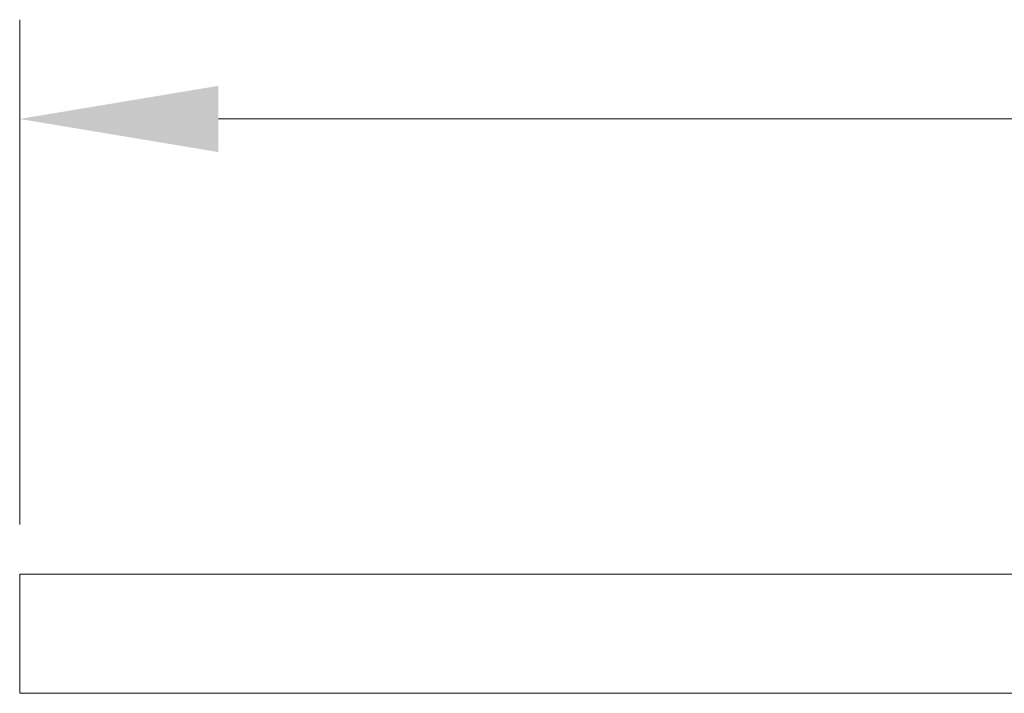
# Model space of a CAD drawing. Header units: metres. Extents: x 7168 to 12828, y 1523 to 3619.
# Tile 126 of 133: x 12117.26 to 12129.65, y 2305.06 to 2313.55. Entities that reach past the tile are written whole.
import ezdxf

# ---------------------------------------------------------------- set-up
doc = ezdxf.new("R2010")
doc.units = ezdxf.units.M
doc.layers.add('w0', color=7, linetype='Continuous', lineweight=20)
doc.layers.add('WYMIARY', color=2, linetype='Continuous')

msp = doc.modelspace()

# ---------------------------------------------------------------- linework, layer by layer
at = {"layer": 'w0', "color": 7, "lineweight": 0}
for p, q in [((12170.264, 2306.563, -8835.867), (12117.264, 2306.563, -8835.867)), ((12117.264, 2306.563, -8835.867), (12117.264, 2305.063, -8835.867)), ((12117.264, 2305.063, -8835.867), (12170.264, 2305.063, -8835.867))]:
    msp.add_line(p, q, dxfattribs=at)
at = {"layer": 'WYMIARY', "color": 7, "lineweight": 0}
for p, q in [((12117.264, 2307.188, -8835.867), (12117.264, 2313.547, -8835.867)), ((12117.264, 2307.188, -8835.867), (12117.264, 2313.547, -8835.867)), ((12119.764, 2312.297, -8835.867), (12167.764, 2312.297, -8835.867))]:
    msp.add_line(p, q, dxfattribs=at)
msp.add_solid([(12119.764, 2312.714, -8835.867), (12119.764, 2311.88, -8835.867), (12117.264, 2312.297, -8835.867)], dxfattribs=at)

doc.saveas('drawing.dxf')
